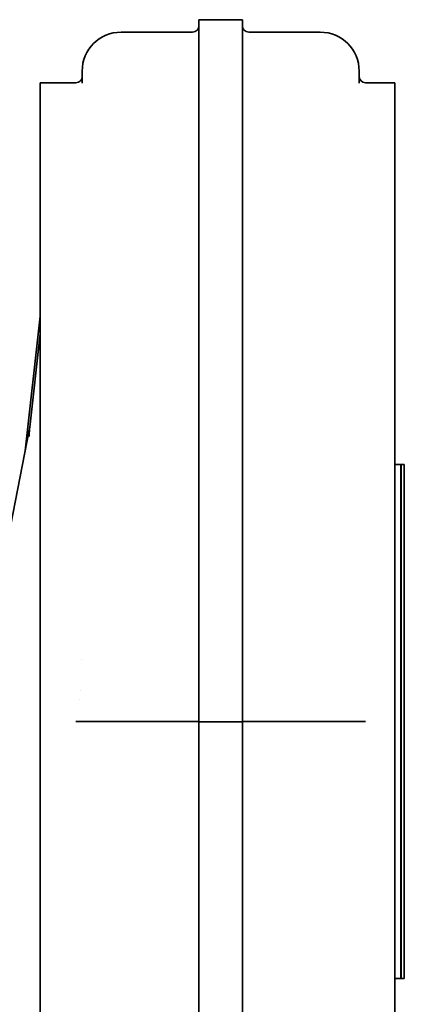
# Model space of a CAD drawing. Header units: millimetres. Extents: x 239 to 601, y 39 to 555.
# Tile 6 of 6: x 452 to 576, y 239 to 555. Entities that reach past the tile are written whole.
import ezdxf

# ---------------------------------------------------------------- set-up
doc = ezdxf.new("R2010")
doc.units = ezdxf.units.MM
doc.header["$LTSCALE"] = 2
doc.layers.add('Krawędzie widoczne(ISO)', color=7, linetype='Continuous', lineweight=35, true_color=0x262659)

msp = doc.modelspace()

# ---------------------------------------------------------------- linework, layer by layer
at = {"layer": 'Krawędzie widoczne(ISO)'}
for p, q in [((509.69, 554.37), (509.69, 554.63)), ((509.69, 554.63), (523.69, 554.63)), ((509.69, 482.7), (509.69, 554.37)), ((523.69, 554.37), (523.69, 554.63)), ((523.69, 482.7), (523.69, 554.37)), ((484.69, 550.63), (507.69, 550.63)), ((525.69, 550.63), (548.69, 550.63)), ((472.19, 538.13), (472.19, 537.89)), ((472.19, 537.89), (472.19, 534.3)), ((561.19, 538.13), (561.19, 537.89)), ((561.19, 537.89), (561.19, 534.3)), ((458.69, 534.37), (458.69, 189.04)), ((470.19, 534.37), (458.69, 534.37)), ((572.69, 534.37), (563.19, 534.37)), ((572.69, 534.37), (572.69, 190.95)), ((509.69, 329.27), (509.69, 482.7)), ((523.69, 329.27), (523.69, 482.7)), ((458.69, 459.48), (453.88, 416.26)), ((455.36, 423.9), (458.69, 453.82)), ((455.18, 422.93), (400.69, 144.37)), ((574.59, 411.87), (572.69, 411.87)), ((574.59, 246.87), (574.59, 411.87)), ((574.69, 411.77), (574.59, 411.87)), ((574.69, 411.87), (574.69, 246.87)), ((574.69, 411.87), (575.69, 411.87)), ((575.69, 411.87), (575.69, 246.87)), ((472.07, 349.37), (472.06, 349.37)), ((471.55, 339.37), (471.55, 339.37)), ((471.35, 336.37), (471.35, 336.37)), ((507.69, 329.37), (470.19, 329.37)), ((509.69, 232.59), (509.69, 329.27)), ((523.69, 329.27), (509.69, 329.27)), ((523.69, 232.59), (523.69, 329.27)), ((525.69, 329.37), (563.19, 329.37)), ((574.59, 246.87), (572.69, 246.87)), ((574.69, 246.97), (574.59, 246.87)), ((574.69, 246.87), (575.69, 246.87))]:
    msp.add_line(p, q, dxfattribs=at)
for centre, radius, start, end in [((484.69, 538.13), 12.5, 90, 180), ((507.69, 552.63), 2, 270, 0), ((525.69, 552.63), 2, 180, 270), ((548.69, 538.13), 12.5, 0, 90), ((470.19, 536.37), 2, 270, 0), ((563.19, 536.37), 2, 180, 270)]:
    msp.add_arc(centre, radius, start, end, dxfattribs=at)
for centre, major_axis, ratio, start_param, end_param in [((454.37, 408.37), (0.82, 14.58), 0.007598, 5.737522, 6.338172), ((507.69, 329.32), (-2, 0), 0.025809, 3.141593, 4.712395), ((525.69, 329.32), (2, 0), 0.025809, 1.57079, 3.141593)]:
    msp.add_ellipse(centre, major_axis=major_axis, ratio=ratio, start_param=start_param, end_param=end_param, dxfattribs=at)
for points, knots in [([(455.36, 423.9), (455.35, 423.78), (455.33, 423.64), (455.29, 423.18), (455.26, 422.83), (455.21, 422.2), (455.19, 421.93), (455.16, 421.38), (455.14, 421.08), (455.13, 420.83)], [0, 0, 0, 0, 0.0527045, 0.0527045, 0.1702533, 0.1702533, 0.2505443, 0.2505443, 0.3389485, 0.3389485, 0.3389485, 0.3389485]), ([(470.19, 329.37), (470.19, 329.37), (470.2, 329.37), (470.21, 329.37), (470.23, 329.38), (470.25, 329.39), (470.25, 329.39), (470.26, 329.39)], [-3.471079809, -3.471079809, -3.471079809, -3.471079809, -3.470368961, -3.470368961, -3.467017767, -3.467017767, -3.465825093, -3.465825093, -3.465825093, -3.465825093]), ([(563.13, 329.39), (563.14, 329.38), (563.15, 329.38), (563.17, 329.37), (563.18, 329.37), (563.19, 329.37)], [-3.475985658, -3.475985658, -3.475985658, -3.475985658, -3.473432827, -3.473432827, -3.47107981, -3.47107981, -3.47107981, -3.47107981])]:
    msp.add_open_spline(points, degree=3, knots=knots, dxfattribs=at)

doc.saveas('drawing.dxf')
